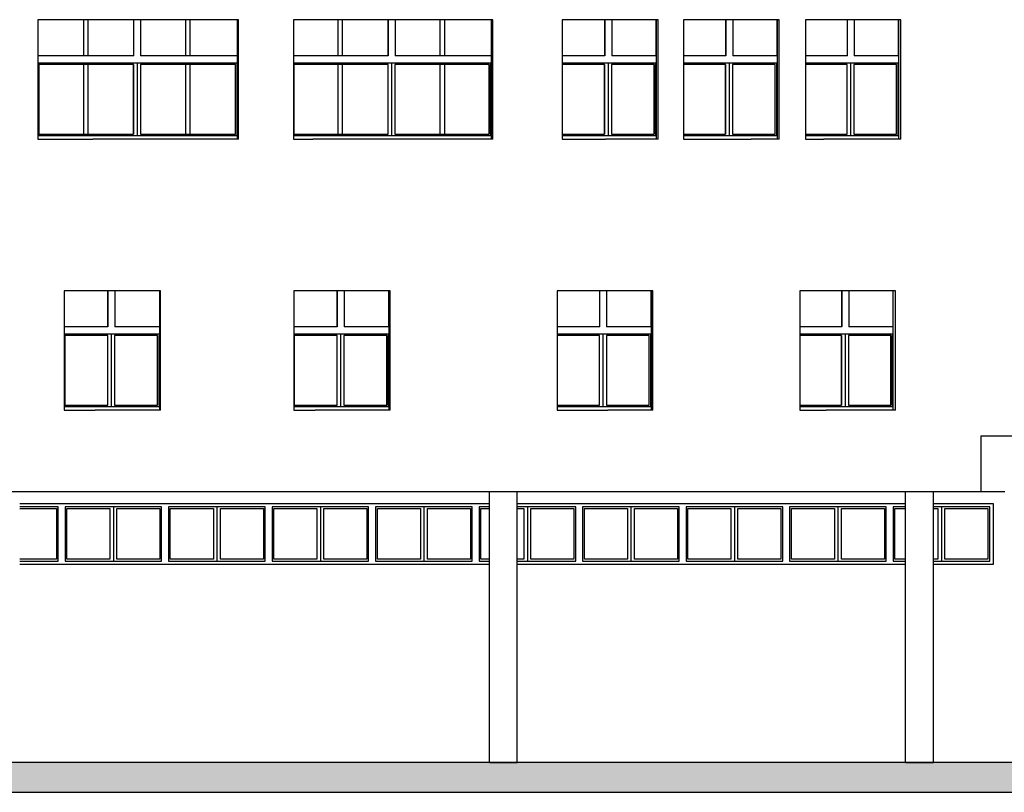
# Model space of a CAD drawing. Header units: millimetres. Extents: x -175445 to -20415, y -559200 to 231527.
# Tile 30 of 256: x -83696 to -69523, y -377313 to -366195. Entities that reach past the tile are written whole.
import ezdxf

# ---------------------------------------------------------------- set-up
doc = ezdxf.new("R2010")
doc.units = ezdxf.units.MM
doc.header["$MEASUREMENT"] = 0
doc.layers.add('Linia', color=7, linetype='Continuous')
doc.layers.add('Wypełnienie', color=7, linetype='Continuous')

msp = doc.modelspace()

# ---------------------------------------------------------------- hatches: boundary and pattern name
at = {"layer": 'Wypełnienie', "linetype": 'Continuous'}
msp.add_hatch(color=256, dxfattribs=at).paths.add_polyline_path([(-50793.005, -376885.188), (-160880.823, -376885.188), (-160880.823, -377313.485), (-50793.005, -377313.485)])

# ---------------------------------------------------------------- linework, layer by layer
at = {"layer": 'Linia'}
for p, q in [((-83433.497, -366195.188), (-83433.497, -367915.188)), ((-82642.478, -366195.188), (-83433.497, -366195.188)), ((-82774.628, -366715.188), (-82774.628, -366195.188)), ((-82715.437, -366195.188), (-82715.437, -366715.188)), ((-81585.331, -366195.188), (-82642.478, -366195.188)), ((-82055.566, -366195.188), (-82055.566, -366715.188)), ((-82054.427, -366715.188), (-82054.427, -366195.188)), ((-81954.716, -366195.188), (-81954.716, -366715.188)), ((-80545.063, -366195.188), (-81585.331, -366195.188)), ((-81304.733, -366715.188), (-81304.733, -366195.188)), ((-81245.543, -366195.188), (-81245.543, -366715.188)), ((-80564.879, -366195.188), (-80564.879, -366715.188)), ((-80563.74, -366195.188), (-80563.74, -366715.188)), ((-80562.988, -366195.188), (-80562.988, -367915.188)), ((-80545.063, -367915.188), (-80545.063, -366195.188)), ((-79753.742, -366195.188), (-79753.742, -367915.188)), ((-79473.528, -366195.188), (-79753.742, -366195.188)), ((-78419.062, -366195.188), (-79473.528, -366195.188)), ((-79110.699, -366715.188), (-79110.699, -366195.188)), ((-79051.509, -366195.188), (-79051.509, -366715.188)), ((-77365.678, -366195.188), (-78419.062, -366195.188)), ((-78392.129, -366195.188), (-78392.129, -366715.188)), ((-78390.498, -366715.188), (-78390.498, -366195.188)), ((-78291.091, -366195.188), (-78291.091, -366715.188)), ((-77640.805, -366715.188), (-77640.805, -366195.188)), ((-77581.614, -366195.188), (-77581.614, -366715.188)), ((-76884.195, -366195.188), (-77365.678, -366195.188)), ((-76910.961, -366195.188), (-76910.961, -366715.188)), ((-76909.331, -366195.188), (-76909.331, -366715.188)), ((-76908.582, -366195.188), (-76908.582, -367915.188)), ((-76884.195, -367915.188), (-76884.195, -366195.188)), ((-75885.609, -366195.188), (-75885.609, -367915.188)), ((-75262.54, -366195.188), (-75885.609, -366195.188)), ((-75274.43, -366195.188), (-75274.43, -366715.188)), ((-75272.38, -366715.188), (-75272.38, -366195.188)), ((-74505.308, -366195.188), (-75262.54, -366195.188)), ((-75173.318, -366195.188), (-75173.318, -366715.188)), ((-74536.417, -366195.188), (-74536.417, -366715.188)), ((-74534.367, -366195.188), (-74534.367, -366715.188)), ((-74533.949, -366195.188), (-74533.949, -367915.188)), ((-74505.308, -367915.188), (-74505.308, -366195.188)), ((-74138.249, -366195.188), (-74138.249, -367915.188)), ((-73164.869, -366195.188), (-74138.249, -366195.188)), ((-73532.033, -366195.188), (-73532.033, -366715.188)), ((-73529.749, -366715.188), (-73529.749, -366195.188)), ((-73430.915, -366195.188), (-73430.915, -366715.188)), ((-72761.276, -366195.188), (-73164.869, -366195.188)), ((-72795.717, -366195.188), (-72795.717, -366715.188)), ((-72793.433, -366195.188), (-72793.433, -366715.188)), ((-72793.016, -366195.188), (-72793.016, -367915.188)), ((-72761.276, -367915.188), (-72761.276, -366195.188)), ((-72385.271, -366195.188), (-72385.271, -367915.188)), ((-72118.318, -366195.188), (-72385.271, -366195.188)), ((-71073.417, -366195.188), (-72118.318, -366195.188)), ((-71783.981, -366195.188), (-71783.981, -366715.188)), ((-71781.462, -366715.188), (-71781.462, -366195.188)), ((-71682.882, -366195.188), (-71682.882, -366715.188)), ((-71011.589, -366195.188), (-71073.417, -366195.188)), ((-71049.556, -366195.188), (-71049.556, -366715.188)), ((-71047.038, -366195.188), (-71047.038, -366715.188)), ((-71046.622, -366195.188), (-71046.622, -367915.188)), ((-71011.589, -367915.188), (-71011.589, -366195.188)), ((-82054.427, -366715.188), (-83433.497, -366715.188)), ((-80563.74, -366715.188), (-81954.716, -366715.188)), ((-78390.498, -366715.188), (-79753.742, -366715.188)), ((-76909.331, -366715.188), (-78291.091, -366715.188)), ((-75272.38, -366715.188), (-75885.609, -366715.188)), ((-74534.367, -366715.188), (-75173.318, -366715.188)), ((-73529.749, -366715.188), (-74138.249, -366715.188)), ((-72793.433, -366715.188), (-73430.915, -366715.188)), ((-71781.462, -366715.188), (-72385.271, -366715.188)), ((-71047.038, -366715.188), (-71682.882, -366715.188)), ((-83433.497, -366815.188), (-80563.74, -366815.188)), ((-83422.372, -366840.188), (-83422.372, -367840.188)), ((-82056.325, -366840.188), (-83422.372, -366840.188)), ((-82774.628, -367840.188), (-82774.628, -366840.188)), ((-82715.437, -366840.188), (-82715.437, -367840.188)), ((-82057.463, -366840.188), (-82057.463, -367840.188)), ((-82056.325, -367840.188), (-82056.325, -366840.188)), ((-82006.469, -366815.188), (-82006.469, -366840.188)), ((-82006.469, -366840.188), (-82006.469, -367840.188)), ((-81956.613, -366840.188), (-81956.613, -367840.188)), ((-80590.566, -366840.188), (-81956.613, -366840.188)), ((-81304.733, -367840.188), (-81304.733, -366840.188)), ((-81245.543, -366840.188), (-81245.543, -367840.188)), ((-80591.704, -366840.188), (-80591.704, -367840.188)), ((-80590.566, -367840.188), (-80590.566, -366840.188)), ((-80565.638, -367865.188), (-80565.638, -366815.188)), ((-80563.74, -366815.188), (-80563.74, -367865.188)), ((-79753.742, -366815.188), (-76909.331, -366815.188)), ((-79750.125, -366840.188), (-79750.125, -367840.188)), ((-78393.216, -366840.188), (-79750.125, -366840.188)), ((-79110.699, -367840.188), (-79110.699, -366840.188)), ((-79051.509, -366840.188), (-79051.509, -367840.188)), ((-78394.847, -366840.188), (-78394.847, -367840.188)), ((-78393.216, -367840.188), (-78393.216, -366840.188)), ((-78343.513, -366815.188), (-78343.513, -366840.188)), ((-78343.513, -366840.188), (-78343.513, -367840.188)), ((-78293.809, -366840.188), (-78293.809, -367840.188)), ((-76936.9, -366840.188), (-78293.809, -366840.188)), ((-77640.805, -367840.188), (-77640.805, -366840.188)), ((-77581.614, -366840.188), (-77581.614, -367840.188)), ((-76938.531, -366840.188), (-76938.531, -367840.188)), ((-76936.9, -367840.188), (-76936.9, -366840.188)), ((-76912.049, -367865.188), (-76912.049, -366815.188)), ((-76909.331, -366815.188), (-76909.331, -367865.188)), ((-75885.609, -366815.188), (-74534.367, -366815.188)), ((-75275.796, -366840.188), (-75885.609, -366840.188)), ((-75277.846, -366840.188), (-75277.846, -367840.188)), ((-75275.796, -367840.188), (-75275.796, -366840.188)), ((-75226.265, -366815.188), (-75226.265, -366840.188)), ((-75226.265, -366840.188), (-75226.265, -367840.188)), ((-75176.734, -366840.188), (-75176.734, -367840.188)), ((-74562.549, -366840.188), (-75176.734, -366840.188)), ((-74564.598, -366840.188), (-74564.598, -367840.188)), ((-74562.549, -367840.188), (-74562.549, -366840.188)), ((-74537.783, -367865.188), (-74537.783, -366815.188)), ((-74534.367, -366815.188), (-74534.367, -367865.188)), ((-74138.249, -366815.188), (-72793.433, -366815.188)), ((-73533.555, -366840.188), (-74138.249, -366840.188)), ((-73535.839, -366840.188), (-73535.839, -367840.188)), ((-73533.555, -367840.188), (-73533.555, -366840.188)), ((-73484.138, -366815.188), (-73484.138, -366840.188)), ((-73484.138, -366840.188), (-73484.138, -367840.188)), ((-73434.721, -366840.188), (-73434.721, -367840.188)), ((-72821.948, -366840.188), (-73434.721, -366840.188)), ((-72824.232, -366840.188), (-72824.232, -367840.188)), ((-72821.948, -367840.188), (-72821.948, -366840.188)), ((-72797.239, -367865.188), (-72797.239, -366815.188)), ((-72793.433, -366815.188), (-72793.433, -367865.188)), ((-72385.271, -366815.188), (-71047.038, -366815.188)), ((-71785.66, -366840.188), (-72385.271, -366840.188)), ((-71788.178, -366840.188), (-71788.178, -367840.188)), ((-71785.66, -367840.188), (-71785.66, -366840.188)), ((-71736.369, -366815.188), (-71736.369, -366840.188)), ((-71736.369, -366840.188), (-71736.369, -367840.188)), ((-71687.079, -366840.188), (-71687.079, -367840.188)), ((-71075.88, -366840.188), (-71687.079, -366840.188)), ((-71078.399, -366840.188), (-71078.399, -367840.188)), ((-71075.88, -367840.188), (-71075.88, -366840.188)), ((-71051.235, -367865.188), (-71051.235, -366815.188)), ((-71047.038, -366815.188), (-71047.038, -367865.188)), ((-80563.74, -367865.188), (-83433.497, -367865.188)), ((-83433.497, -367915.188), (-82642.478, -367915.188)), ((-83422.372, -367840.188), (-82056.325, -367840.188)), ((-81585.331, -367915.188), (-82642.478, -367915.188)), ((-82006.469, -367840.188), (-82006.469, -367865.188)), ((-81956.613, -367840.188), (-80590.566, -367840.188)), ((-80545.063, -367915.188), (-81585.331, -367915.188)), ((-76909.331, -367865.188), (-79753.742, -367865.188)), ((-79753.742, -367915.188), (-79473.528, -367915.188)), ((-79750.125, -367840.188), (-78393.216, -367840.188)), ((-78419.062, -367915.188), (-79473.528, -367915.188)), ((-77365.678, -367915.188), (-78419.062, -367915.188)), ((-78343.513, -367840.188), (-78343.513, -367865.188)), ((-78293.809, -367840.188), (-76936.9, -367840.188)), ((-76884.195, -367915.188), (-77365.678, -367915.188)), ((-75885.609, -367840.188), (-75275.796, -367840.188)), ((-74534.367, -367865.188), (-75885.609, -367865.188)), ((-75885.609, -367915.188), (-75262.54, -367915.188)), ((-74505.308, -367915.188), (-75262.54, -367915.188)), ((-75226.265, -367840.188), (-75226.265, -367865.188)), ((-75176.734, -367840.188), (-74562.549, -367840.188)), ((-74138.249, -367840.188), (-73533.555, -367840.188)), ((-72793.433, -367865.188), (-74138.249, -367865.188)), ((-74138.249, -367915.188), (-73164.869, -367915.188)), ((-73484.138, -367840.188), (-73484.138, -367865.188)), ((-73434.721, -367840.188), (-72821.948, -367840.188)), ((-72761.276, -367915.188), (-73164.869, -367915.188)), ((-72385.271, -367840.188), (-71785.66, -367840.188)), ((-71047.038, -367865.188), (-72385.271, -367865.188)), ((-72385.271, -367915.188), (-72118.318, -367915.188)), ((-71073.417, -367915.188), (-72118.318, -367915.188)), ((-71736.369, -367840.188), (-71736.369, -367865.188)), ((-71687.079, -367840.188), (-71075.88, -367840.188)), ((-71011.589, -367915.188), (-71073.417, -367915.188)), ((-83057.016, -370095.188), (-83057.016, -371815.188)), ((-82609.383, -370095.188), (-83057.016, -370095.188)), ((-81667.291, -370095.188), (-82609.383, -370095.188)), ((-82427.678, -370095.188), (-82427.678, -370615.188)), ((-82426.589, -370615.188), (-82426.589, -370095.188)), ((-82326.853, -370095.188), (-82326.853, -370615.188)), ((-81684.642, -370095.188), (-81684.642, -370615.188)), ((-81683.553, -370095.188), (-81683.553, -370615.188)), ((-81683.132, -370095.188), (-81683.132, -371815.188)), ((-81667.291, -371815.188), (-81667.291, -370095.188)), ((-79747.163, -370095.188), (-79747.163, -371815.188)), ((-79440.512, -370095.188), (-79747.163, -370095.188)), ((-78386.078, -370095.188), (-79440.512, -370095.188)), ((-79125.889, -370095.188), (-79125.889, -370615.188)), ((-79124.357, -370615.188), (-79124.357, -370095.188)), ((-79024.88, -370095.188), (-79024.88, -370615.188)), ((-78361.008, -370095.188), (-78386.078, -370095.188)), ((-78384.785, -370095.188), (-78384.785, -370615.188)), ((-78383.253, -370095.188), (-78383.253, -370615.188)), ((-78382.833, -370095.188), (-78382.833, -371815.188)), ((-78361.008, -371815.188), (-78361.008, -370095.188)), ((-75959.908, -370095.188), (-75959.908, -371815.188)), ((-75229.672, -370095.188), (-75959.908, -370095.188)), ((-75348.546, -370095.188), (-75348.546, -370615.188)), ((-75346.506, -370615.188), (-75346.506, -370095.188)), ((-75247.435, -370095.188), (-75247.435, -370615.188)), ((-74579.523, -370095.188), (-75229.672, -370095.188)), ((-74610.465, -370095.188), (-74610.465, -370615.188)), ((-74608.425, -370095.188), (-74608.425, -370615.188)), ((-74608.007, -370095.188), (-74608.007, -371815.188)), ((-74579.523, -371815.188), (-74579.523, -370095.188)), ((-72464.215, -370095.188), (-72464.215, -371815.188)), ((-72085.592, -370095.188), (-72464.215, -370095.188)), ((-71090.325, -370095.188), (-72085.592, -370095.188)), ((-71862.662, -370095.188), (-71862.662, -370615.188)), ((-71860.154, -370615.188), (-71860.154, -370095.188)), ((-71761.562, -370095.188), (-71761.562, -370615.188)), ((-71128.149, -370095.188), (-71128.149, -370615.188)), ((-71125.641, -370095.188), (-71125.641, -370615.188)), ((-71125.225, -370095.188), (-71125.225, -371815.188)), ((-71090.325, -371815.188), (-71090.325, -370095.188)), ((-82426.589, -370615.188), (-83057.016, -370615.188)), ((-81683.553, -370615.188), (-82326.853, -370615.188)), ((-79124.357, -370615.188), (-79747.163, -370615.188)), ((-78383.253, -370615.188), (-79024.88, -370615.188)), ((-75346.506, -370615.188), (-75959.908, -370615.188)), ((-74608.425, -370615.188), (-75247.435, -370615.188)), ((-71860.154, -370615.188), (-72464.215, -370615.188)), ((-71125.641, -370615.188), (-71761.562, -370615.188)), ((-83057.016, -370715.188), (-81683.553, -370715.188)), ((-83046.769, -370740.188), (-83046.769, -371740.188)), ((-82428.403, -370740.188), (-83046.769, -370740.188)), ((-82429.492, -370740.188), (-82429.492, -371740.188)), ((-82428.403, -371740.188), (-82428.403, -370740.188)), ((-82378.535, -370715.188), (-82378.535, -370740.188)), ((-82378.535, -370740.188), (-82378.535, -371740.188)), ((-82328.667, -370740.188), (-82328.667, -371740.188)), ((-81710.302, -370740.188), (-82328.667, -370740.188)), ((-81711.39, -370740.188), (-81711.39, -371740.188)), ((-81710.302, -371740.188), (-81710.302, -370740.188)), ((-81685.368, -371765.188), (-81685.368, -370715.188)), ((-81683.553, -370715.188), (-81683.553, -371765.188)), ((-79747.163, -370715.188), (-78383.253, -370715.188)), ((-79743.668, -370740.188), (-79743.668, -371740.188)), ((-79126.91, -370740.188), (-79743.668, -370740.188)), ((-79128.442, -370740.188), (-79128.442, -371740.188)), ((-79126.91, -371740.188), (-79126.91, -370740.188)), ((-79077.172, -370715.188), (-79077.172, -370740.188)), ((-79077.172, -370740.188), (-79077.172, -371740.188)), ((-79027.433, -370740.188), (-79027.433, -371740.188)), ((-78410.676, -370740.188), (-79027.433, -370740.188)), ((-78412.208, -370740.188), (-78412.208, -371740.188)), ((-78410.676, -371740.188), (-78410.676, -370740.188)), ((-78385.807, -371765.188), (-78385.807, -370715.188)), ((-78383.253, -370715.188), (-78383.253, -371765.188)), ((-75959.908, -370715.188), (-74608.425, -370715.188)), ((-75349.905, -370740.188), (-75959.908, -370740.188)), ((-75351.945, -370740.188), (-75351.945, -371740.188)), ((-75349.905, -371740.188), (-75349.905, -370740.188)), ((-75300.37, -370715.188), (-75300.37, -370740.188)), ((-75300.37, -370740.188), (-75300.37, -371740.188)), ((-75250.834, -370740.188), (-75250.834, -371740.188)), ((-74636.592, -370740.188), (-75250.834, -370740.188)), ((-74638.632, -370740.188), (-74638.632, -371740.188)), ((-74636.592, -371740.188), (-74636.592, -370740.188)), ((-74611.825, -371765.188), (-74611.825, -370715.188)), ((-74608.425, -370715.188), (-74608.425, -371765.188)), ((-72464.215, -370715.188), (-71125.641, -370715.188)), ((-71864.334, -370740.188), (-72464.215, -370740.188)), ((-71866.842, -370740.188), (-71866.842, -371740.188)), ((-71864.334, -371740.188), (-71864.334, -370740.188)), ((-71815.038, -370715.188), (-71815.038, -370740.188)), ((-71815.038, -370740.188), (-71815.038, -371740.188)), ((-71765.742, -370740.188), (-71765.742, -371740.188)), ((-71154.469, -370740.188), (-71765.742, -370740.188)), ((-71156.977, -370740.188), (-71156.977, -371740.188)), ((-71154.469, -371740.188), (-71154.469, -370740.188)), ((-71129.821, -371765.188), (-71129.821, -370715.188)), ((-71125.641, -370715.188), (-71125.641, -371765.188)), ((-83046.769, -371740.188), (-82428.403, -371740.188)), ((-82378.535, -371740.188), (-82378.535, -371765.188)), ((-82328.667, -371740.188), (-81710.302, -371740.188)), ((-79743.668, -371740.188), (-79126.91, -371740.188)), ((-79077.172, -371740.188), (-79077.172, -371765.188)), ((-79027.433, -371740.188), (-78410.676, -371740.188)), ((-75959.908, -371740.188), (-75349.905, -371740.188)), ((-75300.37, -371740.188), (-75300.37, -371765.188)), ((-75250.834, -371740.188), (-74636.592, -371740.188)), ((-72464.215, -371740.188), (-71864.334, -371740.188)), ((-71815.038, -371740.188), (-71815.038, -371765.188)), ((-71765.742, -371740.188), (-71154.469, -371740.188)), ((-81683.553, -371765.188), (-83057.016, -371765.188)), ((-83057.016, -371815.188), (-82609.383, -371815.188)), ((-81667.291, -371815.188), (-82609.383, -371815.188)), ((-78383.253, -371765.188), (-79747.163, -371765.188)), ((-79747.163, -371815.188), (-79440.512, -371815.188)), ((-78386.078, -371815.188), (-79440.512, -371815.188)), ((-78361.008, -371815.188), (-78386.078, -371815.188)), ((-74608.425, -371765.188), (-75959.908, -371765.188)), ((-75959.908, -371815.188), (-75229.672, -371815.188)), ((-74579.523, -371815.188), (-75229.672, -371815.188)), ((-71125.641, -371765.188), (-72464.215, -371765.188)), ((-72464.215, -371815.188), (-72085.592, -371815.188)), ((-71090.325, -371815.188), (-72085.592, -371815.188)), ((-69858.075, -372185.188), (-69265.273, -372185.188)), ((-69858.075, -372185.188), (-69858.075, -372985.188)), ((-84742.381, -372985.188), (-83685.523, -372985.188)), ((-83685.523, -372985.188), (-82629.274, -372985.188)), ((-82629.274, -372985.188), (-81573.728, -372985.188)), ((-81573.728, -372985.188), (-80518.979, -372985.188)), ((-80518.979, -372985.188), (-79465.122, -372985.188)), ((-79465.122, -372985.188), (-78412.251, -372985.188)), ((-78412.251, -372985.188), (-77360.461, -372985.188)), ((-77360.461, -372985.188), (-76309.846, -372985.188)), ((-76932.644, -376885.188), (-76932.644, -372985.188)), ((-76532.644, -376885.188), (-76532.644, -372985.188)), ((-76309.846, -372985.188), (-75260.499, -372985.188)), ((-75260.499, -372985.188), (-74212.515, -372985.188)), ((-74212.515, -372985.188), (-73165.988, -372985.188)), ((-73165.988, -372985.188), (-72121.011, -372985.188)), ((-72121.011, -372985.188), (-71077.677, -372985.188)), ((-71077.677, -372985.188), (-70036.081, -372985.188)), ((-70942.644, -376885.188), (-70942.644, -372985.188)), ((-70542.644, -376885.188), (-70542.644, -372985.188)), ((-70036.081, -372985.188), (-69512.688, -372985.188)), ((-83695.507, -373155.188), (-76932.644, -373155.188)), ((-76532.644, -373155.188), (-70942.644, -373155.188)), ((-70542.644, -373155.188), (-69682.392, -373155.188)), ((-69682.392, -373155.188), (-69682.392, -374035.188)), ((-83142.392, -373205.188), (-83695.507, -373205.188)), ((-83695.507, -373230.188), (-83167.392, -373230.188)), ((-83167.392, -373230.188), (-83167.392, -373960.188)), ((-83142.392, -373985.188), (-83142.392, -373205.188)), ((-83042.392, -373205.188), (-83042.392, -373985.188)), ((-81652.392, -373205.188), (-83042.392, -373205.188)), ((-83017.392, -373960.188), (-83017.392, -373230.188)), ((-83017.392, -373230.188), (-82397.392, -373230.188)), ((-82397.392, -373230.188), (-82397.392, -373960.188)), ((-82347.392, -373205.188), (-82347.392, -373230.188)), ((-82347.392, -373230.188), (-82347.392, -373960.188)), ((-82297.392, -373960.188), (-82297.392, -373230.188)), ((-82297.392, -373230.188), (-81677.392, -373230.188)), ((-81677.392, -373230.188), (-81677.392, -373960.188)), ((-81652.392, -373985.188), (-81652.392, -373205.188)), ((-81552.392, -373205.188), (-81552.392, -373985.188)), ((-80162.392, -373205.188), (-81552.392, -373205.188)), ((-81527.392, -373960.188), (-81527.392, -373230.188)), ((-81527.392, -373230.188), (-80907.392, -373230.188)), ((-80907.392, -373230.188), (-80907.392, -373960.188)), ((-80857.392, -373205.188), (-80857.392, -373230.188)), ((-80857.392, -373230.188), (-80857.392, -373960.188)), ((-80807.392, -373960.188), (-80807.392, -373230.188)), ((-80807.392, -373230.188), (-80187.392, -373230.188)), ((-80187.392, -373230.188), (-80187.392, -373960.188)), ((-80162.392, -373985.188), (-80162.392, -373205.188)), ((-80062.392, -373205.188), (-80062.392, -373985.188)), ((-78672.392, -373205.188), (-80062.392, -373205.188)), ((-80037.392, -373960.188), (-80037.392, -373230.188)), ((-80037.392, -373230.188), (-79417.392, -373230.188)), ((-79417.392, -373230.188), (-79417.392, -373960.188)), ((-79367.392, -373205.188), (-79367.392, -373230.188)), ((-79367.392, -373230.188), (-79367.392, -373960.188)), ((-79317.392, -373960.188), (-79317.392, -373230.188)), ((-79317.392, -373230.188), (-78697.392, -373230.188)), ((-78697.392, -373230.188), (-78697.392, -373960.188)), ((-78672.392, -373985.188), (-78672.392, -373205.188)), ((-78572.392, -373205.188), (-78572.392, -373985.188)), ((-77182.392, -373205.188), (-78572.392, -373205.188)), ((-78547.392, -373960.188), (-78547.392, -373230.188)), ((-78547.392, -373230.188), (-77927.392, -373230.188)), ((-77927.392, -373230.188), (-77927.392, -373960.188)), ((-77877.392, -373205.188), (-77877.392, -373230.188)), ((-77877.392, -373230.188), (-77877.392, -373960.188)), ((-77827.392, -373960.188), (-77827.392, -373230.188)), ((-77827.392, -373230.188), (-77207.392, -373230.188)), ((-77207.392, -373230.188), (-77207.392, -373960.188)), ((-77182.392, -373985.188), (-77182.392, -373205.188)), ((-77082.392, -373205.188), (-77082.392, -373985.188)), ((-76932.644, -373205.188), (-77082.392, -373205.188)), ((-77057.392, -373960.188), (-77057.392, -373230.188)), ((-77057.392, -373230.188), (-76932.644, -373230.188)), ((-75692.392, -373205.188), (-76532.644, -373205.188)), ((-76532.644, -373230.188), (-76437.392, -373230.188)), ((-76437.392, -373230.188), (-76437.392, -373960.188)), ((-76387.392, -373205.188), (-76387.392, -373230.188)), ((-76387.392, -373230.188), (-76387.392, -373960.188)), ((-76337.392, -373960.188), (-76337.392, -373230.188)), ((-76337.392, -373230.188), (-75717.392, -373230.188)), ((-75717.392, -373230.188), (-75717.392, -373960.188)), ((-75692.392, -373985.188), (-75692.392, -373205.188)), ((-75592.392, -373205.188), (-75592.392, -373985.188)), ((-74202.392, -373205.188), (-75592.392, -373205.188)), ((-75567.392, -373960.188), (-75567.392, -373230.188)), ((-75567.392, -373230.188), (-74947.392, -373230.188)), ((-74947.392, -373230.188), (-74947.392, -373960.188)), ((-74897.392, -373205.188), (-74897.392, -373230.188)), ((-74897.392, -373230.188), (-74897.392, -373960.188)), ((-74847.392, -373960.188), (-74847.392, -373230.188)), ((-74847.392, -373230.188), (-74227.392, -373230.188)), ((-74227.392, -373230.188), (-74227.392, -373960.188)), ((-74202.392, -373985.188), (-74202.392, -373205.188)), ((-74102.392, -373205.188), (-74102.392, -373985.188)), ((-72712.392, -373205.188), (-74102.392, -373205.188)), ((-74077.392, -373960.188), (-74077.392, -373230.188)), ((-74077.392, -373230.188), (-73457.392, -373230.188)), ((-73457.392, -373230.188), (-73457.392, -373960.188)), ((-73407.392, -373205.188), (-73407.392, -373230.188)), ((-73407.392, -373230.188), (-73407.392, -373960.188)), ((-73357.392, -373960.188), (-73357.392, -373230.188)), ((-73357.392, -373230.188), (-72737.392, -373230.188)), ((-72737.392, -373230.188), (-72737.392, -373960.188)), ((-72712.392, -373985.188), (-72712.392, -373205.188)), ((-72612.392, -373205.188), (-72612.392, -373985.188)), ((-71222.392, -373205.188), (-72612.392, -373205.188)), ((-72587.392, -373960.188), (-72587.392, -373230.188)), ((-72587.392, -373230.188), (-71967.392, -373230.188)), ((-71967.392, -373230.188), (-71967.392, -373960.188)), ((-71917.392, -373205.188), (-71917.392, -373230.188)), ((-71917.392, -373230.188), (-71917.392, -373960.188)), ((-71867.392, -373960.188), (-71867.392, -373230.188)), ((-71867.392, -373230.188), (-71247.392, -373230.188)), ((-71247.392, -373230.188), (-71247.392, -373960.188)), ((-71222.392, -373985.188), (-71222.392, -373205.188)), ((-71122.392, -373205.188), (-71122.392, -373985.188)), ((-70942.644, -373205.188), (-71122.392, -373205.188)), ((-71097.392, -373960.188), (-71097.392, -373230.188)), ((-71097.392, -373230.188), (-70942.644, -373230.188)), ((-69732.392, -373205.188), (-70542.644, -373205.188)), ((-70542.644, -373230.188), (-70477.392, -373230.188)), ((-70477.392, -373230.188), (-70477.392, -373960.188)), ((-70427.392, -373205.188), (-70427.392, -373230.188)), ((-70427.392, -373230.188), (-70427.392, -373960.188)), ((-70377.392, -373960.188), (-70377.392, -373230.188)), ((-70377.392, -373230.188), (-69757.392, -373230.188)), ((-69757.392, -373230.188), (-69757.392, -373960.188)), ((-69732.392, -373985.188), (-69732.392, -373205.188)), ((-83167.392, -373960.188), (-83695.507, -373960.188)), ((-83695.507, -373985.188), (-83142.392, -373985.188)), ((-83042.392, -373985.188), (-81652.392, -373985.188)), ((-82397.392, -373960.188), (-83017.392, -373960.188)), ((-82347.392, -373960.188), (-82347.392, -373985.188)), ((-81677.392, -373960.188), (-82297.392, -373960.188)), ((-81552.392, -373985.188), (-80162.392, -373985.188)), ((-80907.392, -373960.188), (-81527.392, -373960.188)), ((-80857.392, -373960.188), (-80857.392, -373985.188)), ((-80187.392, -373960.188), (-80807.392, -373960.188)), ((-80062.392, -373985.188), (-78672.392, -373985.188)), ((-79417.392, -373960.188), (-80037.392, -373960.188)), ((-79367.392, -373960.188), (-79367.392, -373985.188)), ((-78697.392, -373960.188), (-79317.392, -373960.188)), ((-78572.392, -373985.188), (-77182.392, -373985.188)), ((-77927.392, -373960.188), (-78547.392, -373960.188)), ((-77877.392, -373960.188), (-77877.392, -373985.188)), ((-77207.392, -373960.188), (-77827.392, -373960.188)), ((-77082.392, -373985.188), (-76932.644, -373985.188)), ((-76932.644, -373960.188), (-77057.392, -373960.188)), ((-76437.392, -373960.188), (-76532.644, -373960.188)), ((-76532.644, -373985.188), (-75692.392, -373985.188)), ((-76387.392, -373960.188), (-76387.392, -373985.188)), ((-75717.392, -373960.188), (-76337.392, -373960.188)), ((-75592.392, -373985.188), (-74202.392, -373985.188)), ((-74947.392, -373960.188), (-75567.392, -373960.188)), ((-74897.392, -373960.188), (-74897.392, -373985.188)), ((-74227.392, -373960.188), (-74847.392, -373960.188)), ((-74102.392, -373985.188), (-72712.392, -373985.188)), ((-73457.392, -373960.188), (-74077.392, -373960.188)), ((-73407.392, -373960.188), (-73407.392, -373985.188)), ((-72737.392, -373960.188), (-73357.392, -373960.188)), ((-72612.392, -373985.188), (-71222.392, -373985.188)), ((-71967.392, -373960.188), (-72587.392, -373960.188)), ((-71917.392, -373960.188), (-71917.392, -373985.188)), ((-71247.392, -373960.188), (-71867.392, -373960.188)), ((-71122.392, -373985.188), (-70942.644, -373985.188)), ((-70942.644, -373960.188), (-71097.392, -373960.188)), ((-70477.392, -373960.188), (-70542.644, -373960.188)), ((-70542.644, -373985.188), (-69732.392, -373985.188)), ((-70427.392, -373960.188), (-70427.392, -373985.188)), ((-69757.392, -373960.188), (-70377.392, -373960.188)), ((-76932.644, -374035.188), (-83695.507, -374035.188)), ((-70942.644, -374035.188), (-76532.644, -374035.188)), ((-69682.392, -374035.188), (-70542.644, -374035.188)), ((-76932.644, -376885.188), (-83695.507, -376885.188)), ((-76932.644, -376885.188), (-76928.801, -376885.188)), ((-76928.801, -376885.188), (-76917.42, -376885.188)), ((-76917.42, -376885.188), (-76898.938, -376885.188)), ((-76898.938, -376885.188), (-76874.065, -376885.188)), ((-76874.065, -376885.188), (-76843.758, -376885.188)), ((-76843.758, -376885.188), (-76809.181, -376885.188)), ((-76809.181, -376885.188), (-76771.662, -376885.188)), ((-76771.662, -376885.188), (-76732.644, -376885.188)), ((-76732.644, -376885.188), (-76693.626, -376885.188)), ((-76693.626, -376885.188), (-76656.107, -376885.188)), ((-76656.107, -376885.188), (-76621.53, -376885.188)), ((-76621.53, -376885.188), (-76591.223, -376885.188)), ((-76591.223, -376885.188), (-76566.35, -376885.188)), ((-76566.35, -376885.188), (-76547.868, -376885.188)), ((-76547.868, -376885.188), (-76536.487, -376885.188)), ((-76536.487, -376885.188), (-76532.644, -376885.188)), ((-70942.644, -376885.188), (-76532.644, -376885.188)), ((-70942.644, -376885.188), (-70938.801, -376885.188)), ((-70938.801, -376885.188), (-70927.42, -376885.188)), ((-70927.42, -376885.188), (-70908.938, -376885.188)), ((-70908.938, -376885.188), (-70884.065, -376885.188)), ((-70884.065, -376885.188), (-70853.758, -376885.188)), ((-70853.758, -376885.188), (-70819.181, -376885.188)), ((-70819.181, -376885.188), (-70781.662, -376885.188)), ((-70781.662, -376885.188), (-70742.644, -376885.188)), ((-70742.644, -376885.188), (-70703.626, -376885.188)), ((-70703.626, -376885.188), (-70666.107, -376885.188)), ((-70666.107, -376885.188), (-70631.53, -376885.188)), ((-70631.53, -376885.188), (-70601.223, -376885.188)), ((-70601.223, -376885.188), (-70576.35, -376885.188)), ((-70576.35, -376885.188), (-70557.868, -376885.188)), ((-70557.868, -376885.188), (-70546.487, -376885.188)), ((-70546.487, -376885.188), (-70542.644, -376885.188)), ((-67473.811, -376885.188), (-70542.644, -376885.188))]:
    msp.add_line(p, q, dxfattribs=at)
at = {"layer": 'Wypełnienie', "flags": 128}
msp.add_lwpolyline([(-50793.005, -376885.188), (-160880.823, -376885.188), (-160880.823, -377313.485), (-50793.005, -377313.485)], close=True, dxfattribs=at)

doc.saveas('drawing.dxf')
